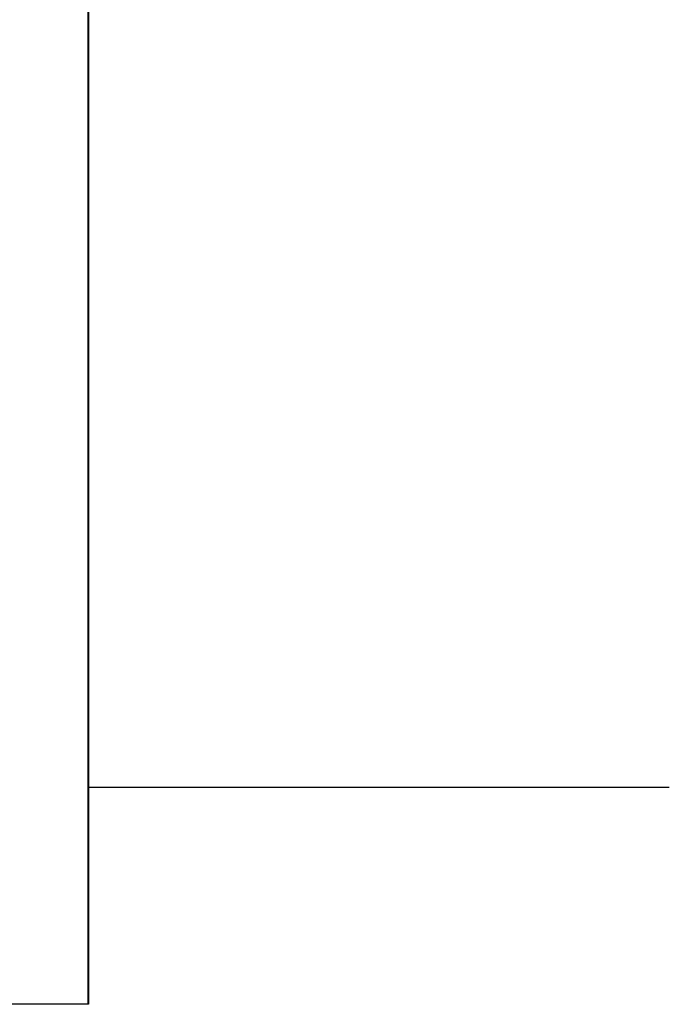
# Model space of a CAD drawing. Header units: millimetres. Extents: x -36478 to 31050, y -14815 to 11827.
# Tile 8 of 256: x -15450 to -14849, y 480 to 1390. Entities that reach past the tile are written whole.
import ezdxf

# ---------------------------------------------------------------- set-up
doc = ezdxf.new("R2010")
doc.units = ezdxf.units.MM
doc.header["$MEASUREMENT"] = 0
doc.linetypes.add('Wipeout_Contour', pattern=[1000, 0, -1000])
for name, color, linetype in [('Nové_Konstrukce - nosné', 7, 'Continuous'), ('Nové_Kresby a obrázky', 7, 'Continuous'), ('Nové_Výplně - Povrchové', 7, 'Continuous')]:
    doc.layers.add(name, color=color, linetype=linetype)

msp = doc.modelspace()

# ---------------------------------------------------------------- wipeouts: each hides what was drawn before it
at = {"color": 254, "linetype": 'Wipeout_Contour', "lineweight": 0, "ltscale": 61993.375506}
msp.add_wipeout([(-15386.82, 2586.29), (-15386.82, 480), (-15386.53, 480), (-15386.53, 2586.29)], dxfattribs=at).dxf.layer = 'Nové_Výplně - Povrchové'

# ---------------------------------------------------------------- next in the draw order: wipeouts: each hides what was drawn before it
at = {"color": 254, "linetype": 'Wipeout_Contour', "lineweight": 0, "ltscale": 62092.095294}
msp.add_wipeout([(-15450.1, 2500), (-15450.1, 480), (-15387.1, 480), (-15387.1, 2500)], dxfattribs=at).dxf.layer = 'Nové_Výplně - Povrchové'

# ---------------------------------------------------------------- next in the draw order: wipeouts: each hides what was drawn before it
at = {"color": 254, "linetype": 'Wipeout_Contour', "lineweight": 0, "ltscale": 61990.773977}
msp.add_wipeout([(-15386.82, 2575), (-15387.1, 2575), (-15387.1, 480), (-15386.82, 480)], dxfattribs=at).dxf.layer = 'Nové_Výplně - Povrchové'

# ---------------------------------------------------------------- next in the draw order: linework, layer by layer
at = {"layer": 'Nové_Konstrukce - nosné', "color": 1, "linetype": 'Continuous', "lineweight": 25}
for p, q in [((-15386.53, 2586.29), (-15386.53, 480)), ((-15386.81, 2575), (-15386.81, 480)), ((-15387.1, 2500), (-15387.1, 480)), ((-15386.53, 480), (-16436.53, 480))]:
    msp.add_line(p, q, dxfattribs=at)
at = {"layer": 'Nové_Kresby a obrázky', "color": 1, "linetype": 'Continuous', "lineweight": 25}
msp.add_line((-14849.19, 680.25), (-15387.1, 680.25), dxfattribs=at)

doc.saveas('drawing.dxf')
